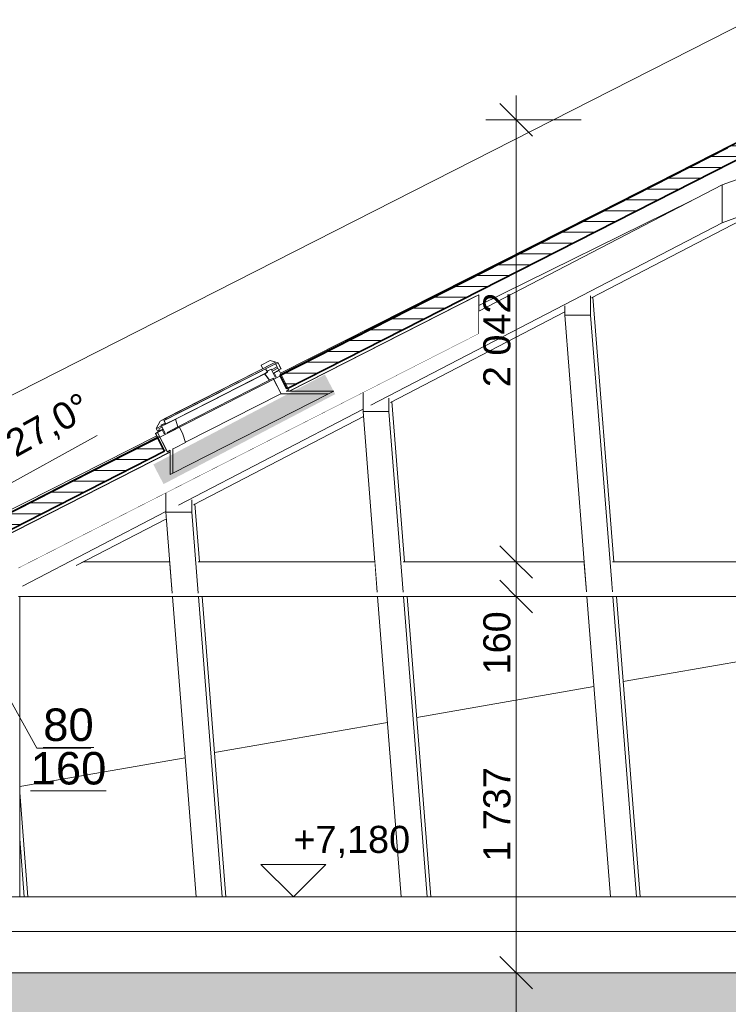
# Model space of a CAD drawing. Header units: millimetres. Extents: x -25516 to 3801, y -6942 to 11332.
# Tile 26 of 33: x -7725 to -4453, y 6684 to 11232. Entities that reach past the tile are written whole.
import ezdxf

# ---------------------------------------------------------------- set-up
doc = ezdxf.new("R2010")
doc.units = ezdxf.units.MM
doc.header["$MEASUREMENT"] = 0
doc.linetypes.add('Wipeout_Contour', pattern=[1000, 0, -1000])
for name, color, linetype in [('POHLED ZÁPADNÍ_1_Anotace - SP', 7, 'Continuous'), ('POHLED ZÁPADNÍ_1_Bourané_Konstrukce - krov', 7, 'Continuous'), ('POHLED ZÁPADNÍ_1_Bourané_Konstrukce - střechy a skořepiny', 7, 'Continuous'), ('POHLED ZÁPADNÍ_1_Bourané_Konstrukce – Dělicí čáry vrstev', 7, 'Continuous'), ('POHLED ZÁPADNÍ_1_Bourané_Kóty - SP', 7, 'Continuous'), ('POHLED ZÁPADNÍ_1_Bourané_Situace - terén', 7, 'Continuous'), ('POHLED ZÁPADNÍ_1_Bourané_Výplně – Řezové', 7, 'Continuous'), ('POHLED ZÁPADNÍ_1_Konstrukce - krov', 7, 'Continuous'), ('POHLED ZÁPADNÍ_1_Konstrukce - nosné', 7, 'Continuous'), ('POHLED ZÁPADNÍ_1_Kresby a obrázky', 7, 'Continuous'), ('POHLED ZÁPADNÍ_1_Kóty - SP', 7, 'Continuous'), ('POHLED ZÁPADNÍ_1_Výplně - Povrchové', 7, 'Continuous'), ('POHLED ZÁPADNÍ_1_Výplně – Řezové', 7, 'Continuous')]:
    doc.layers.add(name, color=color, linetype=linetype)
doc.styles.add('GENEROVANÝ_STYL_1', font='txt')
doc.styles.add('GENEROVANÝ_STYL_2', font='txt')
pattern_1 = [(0, (4e-12, 0), (0, 50), [])]

msp = doc.modelspace()

# ---------------------------------------------------------------- linework, layer by layer
at = {"layer": 'POHLED ZÁPADNÍ_1_Bourané_Kóty - SP', "color": 42, "linetype": 'Continuous', "lineweight": 13, "true_color": 0xe4ad2c}
for p, q in [((-5432.3, 10769.8), (-5432.3, 10882.3)), ((-5357.3, 10694.8), (-5507.3, 10844.8)), ((-5132.3, 10769.8), (-5572.9, 10769.8))]:
    msp.add_line(p, q, dxfattribs=at)

# ---------------------------------------------------------------- wipeouts: each hides what was drawn before it
at = {"color": 254, "linetype": 'Wipeout_Contour', "lineweight": 0, "ltscale": 57315.805782}
msp.add_wipeout([(-5618.2, 9954.9), (-6479.9, 9515.8), (-6478.6, 9515.8), (-5604.3, 9961.3), (-5605.5, 9961.3)], dxfattribs=at).dxf.layer = 'POHLED ZÁPADNÍ_1_Výplně - Povrchové'
at = {"color": 254, "linetype": 'Wipeout_Contour', "lineweight": 0, "ltscale": 49837.240139}
msp.add_wipeout([(-7030.2, 9235.4), (-11280.4, 7069.7), (-11279.1, 7069.7), (-7030.2, 9234.8)], dxfattribs=at).dxf.layer = 'POHLED ZÁPADNÍ_1_Výplně - Povrchové'

# ---------------------------------------------------------------- next in the draw order: wipeouts: each hides what was drawn before it
at = {"color": 254, "linetype": 'Wipeout_Contour', "lineweight": 0, "ltscale": 278726.169895}
msp.add_wipeout([(-7030.2, 9234.8), (-11279.1, 7069.7), (-11279.1, 6979.9), (-11102.9, 6979.9), (-10973.1, 7046.1), (-10973.1, 7180), (-10723.4, 7180), (-10723.4, 7300), (-10583.4, 7300), (-10583.4, 7244.6), (-7875.7, 8624.3), (-7875.7, 8727.5), (-7730.3, 8727.5), (-7730.3, 8698.4), (-5604.3, 9781.8), (-5604.3, 9961.3), (-6478.6, 9515.8), (-6274.7, 9515.8), (-6298.2, 9503.8), (-6298.8, 9503.8), (-7017.6, 9137.6), (-7029.6, 9131.2), (-7030.2, 9131.2)], dxfattribs=at).dxf.layer = 'POHLED ZÁPADNÍ_1_Výplně - Povrchové'

# ---------------------------------------------------------------- next in the draw order: linework, layer by layer
at = {"layer": 'POHLED ZÁPADNÍ_1_Bourané_Konstrukce - krov', "color": 42, "linetype": 'Continuous', "lineweight": 13, "true_color": 0xe4ad2c}
for p, q in [((-6568.2, 9658.4), (-6610.1, 9637)), ((-6568.2, 9658.4), (-6610, 9637)), ((-6567.6, 9658.4), (-6609.5, 9637)), ((-6543.4, 9642.9), (-6589.8, 9619.3)), ((-6567.6, 9658.4), (-6568.2, 9658.4)), ((-6531.9, 9646.6), (-6567.8, 9658.2)), ((-6531.3, 9646.6), (-6567.6, 9658.4)), ((-6546.1, 9648.2), (-6543.4, 9642.9)), ((-6535.9, 9628), (-6543.5, 9642.9)), ((-6531.9, 9646.6), (-6542.6, 9641.1)), ((-6531.3, 9646.6), (-6531.9, 9646.6)), ((-6518.3, 9619.8), (-6531.9, 9646.6)), ((-6517.7, 9619.8), (-6531.3, 9646.6)), ((-6603.6, 9612.2), (-6656.1, 9585.4)), ((-6610, 9637), (-6610.1, 9637)), ((-6610.1, 9637), (-6601.5, 9620.1)), ((-6609.5, 9637), (-6610, 9637)), ((-6610, 9637), (-6606.8, 9630.8)), ((-6609.5, 9637), (-6606.3, 9630.8)), ((-6606.3, 9630.8), (-6606.8, 9630.8)), ((-6581.6, 9603.3), (-6594.1, 9596.9)), ((-6593.9, 9596.7), (-6581.6, 9603.3)), ((-6589.2, 9619.3), (-6589.8, 9619.3)), ((-6581.6, 9603.3), (-6589.7, 9619.1)), ((-6581, 9603.3), (-6589.2, 9619.3)), ((-6583.4, 9607.9), (-6564.3, 9617.7)), ((-6583.4, 9607.9), (-6582.1, 9608.6)), ((-6582.1, 9608.6), (-6564.3, 9617.7)), ((-6579.8, 9604.2), (-6582.1, 9608.6)), ((-6581.5, 9608.6), (-6582.1, 9608.6)), ((-6581.6, 9603.3), (-6579.8, 9604.2)), ((-6581, 9603.3), (-6581.6, 9603.3)), ((-6563.7, 9617.7), (-6581.5, 9608.6)), ((-6581.5, 9608.6), (-6579.3, 9604.2)), ((-6581.2, 9603.5), (-6581.2, 9603.5)), ((-6579.3, 9604.2), (-6581, 9603.3)), ((-6579.3, 9604.2), (-6579.8, 9604.2)), ((-6563.7, 9617.7), (-6564.3, 9617.7)), ((-6563.7, 9617.7), (-6544.6, 9580.3)), ((-6535.9, 9628), (-6562.1, 9614.6)), ((-6533, 9622.4), (-6559.3, 9609)), ((-6528.5, 9613.5), (-6554.8, 9600.1)), ((-6527.6, 9611.7), (-6553.9, 9598.3)), ((-6549.9, 9600.4), (-6553.8, 9598.3)), ((-6527.6, 9611.7), (-6549.9, 9600.4)), ((-6549.9, 9600.4), (-6549.3, 9600.4)), ((-6549.9, 9600.4), (-6540.8, 9582.5)), ((-6527, 9611.7), (-6549.3, 9600.4)), ((-6549.3, 9600.4), (-6540.2, 9582.5)), ((-6533.1, 9622.4), (-6535.9, 9628)), ((-6528.5, 9613.5), (-6533, 9622.4)), ((-6518.3, 9619.8), (-6529, 9614.4)), ((-6527.6, 9611.7), (-6528.5, 9613.5)), ((-6527.6, 9611.7), (-6527, 9611.7)), ((-6517.7, 9619.8), (-6518.3, 9619.8)), ((-6696, 9565.1), (-6759.7, 9532.7)), ((-6593.5, 9596.9), (-6594.1, 9596.9)), ((-6571.9, 9566.7), (-6593.9, 9596.7)), ((-6593.5, 9596.9), (-6571.4, 9566.7)), ((-6571.4, 9566.7), (-6571.9, 9566.7)), ((-6553.6, 9575.7), (-6571.4, 9566.7)), ((-6540.8, 9582.5), (-6544.8, 9580.5)), ((-6544.8, 9580.5), (-6544.8, 9580.5)), ((-6540.2, 9582.5), (-6544.6, 9580.3)), ((-6540.8, 9582.5), (-6540.2, 9582.5)), ((-7094.6, 9343.3), (-7075.9, 9378.3)), ((-7093.9, 9343.3), (-7075.4, 9378.3)), ((-7075.9, 9378.3), (-7050.9, 9391.1)), ((-7075.9, 9378.3), (-7075.4, 9378.3)), ((-7075.4, 9378.3), (-7050.3, 9391.1)), ((-7050.2, 9384.7), (-7058.4, 9380.5)), ((-7058.4, 9380.5), (-7057.9, 9380.5)), ((-7050.3, 9364.5), (-7058.4, 9380.5)), ((-7057.9, 9380.5), (-7049.7, 9364.5)), ((-7049.6, 9384.8), (-7055.4, 9381.9)), ((-7050.9, 9391.1), (-7050.3, 9391.1)), ((-7050.9, 9391.1), (-7050.2, 9384.7)), ((-7050.3, 9391.1), (-7049.6, 9384.7)), ((-7050.2, 9384.7), (-7049.6, 9384.7)), ((-7097.4, 9320.3), (-7077.9, 9333.6)), ((-7096.8, 9320.3), (-7077.3, 9333.6)), ((-7088.5, 9324.8), (-7094.9, 9321.5)), ((-7094.6, 9343.3), (-7093.9, 9343.3)), ((-7088.9, 9332.2), (-7094.6, 9343.3)), ((-7088.3, 9332.2), (-7093.9, 9343.3)), ((-7070.5, 9355.6), (-7093.7, 9343.8)), ((-7088.9, 9332.2), (-7088.3, 9332.2)), ((-7088.9, 9325.6), (-7043.5, 9236.6)), ((-7088.8, 9325.7), (-7088.3, 9325.7)), ((-7062.2, 9339.3), (-7088.4, 9326)), ((-7066.6, 9337.1), (-7088.4, 9326)), ((-7079.6, 9336.9), (-7088.4, 9332.4)), ((-7066.1, 9337.1), (-7088.3, 9325.7)), ((-7088.3, 9325.7), (-7042.9, 9236.6)), ((-7067.6, 9350), (-7082.4, 9342.5)), ((-7082.4, 9342.5), (-7081.8, 9342.5)), ((-7077.9, 9333.6), (-7082.4, 9342.5)), ((-7077.3, 9333.6), (-7081.8, 9342.5)), ((-7077.9, 9333.6), (-7077.3, 9333.6)), ((-7063.1, 9341.1), (-7077.4, 9333.8)), ((-7072.2, 9358.9), (-7052.5, 9368.9)), ((-7072.1, 9358.9), (-7052.5, 9368.9)), ((-7069.9, 9354.5), (-7072.1, 9358.9)), ((-7072.1, 9358.9), (-7053.1, 9321.5)), ((-7049.8, 9364.7), (-7069.9, 9354.5)), ((-7069.9, 9354.5), (-7069.3, 9354.5)), ((-7069.9, 9354.5), (-7053.1, 9321.5)), ((-7069.9, 9354.5), (-7069.9, 9354.5)), ((-7049.7, 9364.5), (-7069.3, 9354.5)), ((-7069.3, 9354.5), (-7052.5, 9321.5)), ((-7062.2, 9339.3), (-7066.6, 9337.1)), ((-7066.6, 9337.1), (-7066.1, 9337.1)), ((-7066.1, 9337.1), (-7057, 9319.2)), ((-7050.3, 9364.5), (-7049.7, 9364.5)), ((-7043.6, 9326), (-7041.3, 9321.6)), ((-7089.3, 9304.3), (-7097.4, 9320.3)), ((-7097.4, 9320.3), (-7096.8, 9320.3)), ((-7070, 9267.7), (-7096.8, 9320.3)), ((-7053.1, 9321.5), (-7057.1, 9319.5)), ((-7057.1, 9319.5), (-7057.1, 9319.5)), ((-7052.5, 9321.5), (-7057, 9319.2)), ((-7053.1, 9321.5), (-7052.5, 9321.5)), ((-7043.5, 9236.6), (-7042.9, 9236.6)), ((-7029.6, 9243.4), (-7042.9, 9236.6)), ((-7030.2, 9243.1), (-7030.2, 9131.2)), ((-7030.1, 9243.1), (-7030.1, 9131.2)), ((-7029.6, 9243.4), (-7029.6, 9131.2)), ((-7017.6, 9249.5), (-7017.6, 9137.3)), ((-7030.1, 9131.2), (-7029.6, 9131.2)), ((-7017.6, 9137.3), (-7029.6, 9131.2))]:
    msp.add_line(p, q, dxfattribs=at)
at = {"layer": 'POHLED ZÁPADNÍ_1_Bourané_Konstrukce - střechy a skořepiny', "color": 42, "linetype": 'Continuous', "lineweight": 20, "true_color": 0xe4ad2c}
for p, q in [((-7087.8, 9305), (-7080.3, 9308.8)), ((-7087.8, 9302.7), (-7087.8, 9305)), ((-7087.8, 9305), (-7055.5, 9241.5)), ((-7048, 9245.3), (-7055.5, 9241.5)), ((-7055.5, 9241.5), (-7055.5, 9239.1))]:
    msp.add_line(p, q, dxfattribs=at)
at = {"layer": 'POHLED ZÁPADNÍ_1_Bourané_Konstrukce - střechy a skořepiny', "color": 42, "linetype": 'Continuous', "lineweight": 35, "true_color": 0xe4ad2c}
msp.add_line((-7087.8, 9302.6), (-7055.5, 9239.1), dxfattribs=at)
at = {"layer": 'POHLED ZÁPADNÍ_1_Bourané_Konstrukce – Dělicí čáry vrstev', "color": 42, "linetype": 'Continuous', "lineweight": 13, "true_color": 0xe4ad2c}
msp.add_line((-6593.5, 9596.9), (-6581, 9603.3), dxfattribs=at)
at = {"layer": 'POHLED ZÁPADNÍ_1_Konstrukce - krov', "color": 8, "linetype": 'Continuous', "lineweight": 13}
for p, q in [((-6478.6, 9515.8), (-5604.3, 9961.3)), ((-5605.5, 9961.3), (-5604.3, 9961.3)), ((-5604.3, 9961.3), (-5604.3, 9781.8)), ((-6479.9, 9515.8), (-5618.2, 9954.9)), ((-7730.3, 8698.4), (-5604.3, 9781.8)), ((-11280.4, 7069.7), (-7030.2, 9235.4)), ((-11279.1, 7069.7), (-7030.2, 9234.8))]:
    msp.add_line(p, q, dxfattribs=at)
at = {"layer": 'POHLED ZÁPADNÍ_1_Kresby a obrázky', "color": 154, "linetype": 'Continuous', "lineweight": 20}
for p, q in [((-7645.6, 7866.4), (-7799, 8145.9)), ((-7396.6, 7866.4), (-7645.6, 7866.4))]:
    msp.add_line(p, q, dxfattribs=at)
at = {"layer": 'POHLED ZÁPADNÍ_1_Kóty - SP', "color": 154, "linetype": 'Continuous', "lineweight": 13}
msp.add_line((-6610.8, 7330), (-6310.8, 7330), dxfattribs=at)

# ---------------------------------------------------------------- next in the draw order: texts
at = {"layer": 'POHLED ZÁPADNÍ_1_Anotace - SP', "color": 154, "linetype": 'Continuous', "lineweight": 13, "insert": (-7768, 9252.5), "char_height": 125, "attachment_point": 4, "rotation": 28.9307, "style": 'GENEROVANÝ_STYL_2'}
msp.add_mtext('\\A1;{\\pql;\\fArial|b0|i0|c238|p38;2\\fArial|b0|i0|c238|p38;7,\\fArial|b0|i0|c238|p38;0°}', dxfattribs=at)
at = {"layer": 'POHLED ZÁPADNÍ_1_Kóty - SP', "color": 154, "linetype": 'Continuous', "lineweight": 13, "char_height": 125, "attachment_point": 7, "rotation": 90, "style": 'GENEROVANÝ_STYL_1'}
for s, insert, width in [('\\A1;{\\pql;\\fArial|b0|i0|c0|p38;160}', (-5457.3, 8207.9), 284.572), ('\\A1;{\\pql;\\fArial|b0|i0|c0|p38;1\xa0737}', (-5457.3, 7342.7), 427.429)]:
    msp.add_mtext(s, dxfattribs=dict(at, insert=insert, width=width))

# ---------------------------------------------------------------- next in the draw order: wipeouts: each hides what was drawn before it
at = {"color": 254, "linetype": 'Wipeout_Contour', "lineweight": 0, "ltscale": 306857.41753}
msp.add_wipeout([(-7730.3, 8698.4), (-7730.3, 8567.5), (-2255, 8567.5), (-2255, 8611), (-2272.8, 8619.2), (-2388.8, 8727.5), (-3080.7, 8727.5), (-3080.7, 8588.4), (-3200.4, 8589), (-3211.3, 8727.5), (-4021.6, 8727.5), (-4021.6, 8582.5), (-4141.4, 8583), (-4152.7, 8727.5), (-4988.1, 8727.5), (-4988.1, 8588.9), (-5107.8, 8589.4), (-5118.7, 8727.5), (-5953.9, 8727.5), (-5953.9, 8587), (-6073.7, 8587.6), (-6084.7, 8727.5), (-6900.5, 8727.5), (-6900.5, 8583), (-7020.2, 8583.5), (-7031.6, 8727.5), (-7431.5, 8727.5), (-7464.1, 8710.5), (-7711, 8616), (-7711, 8708.3)], dxfattribs=at).dxf.layer = 'POHLED ZÁPADNÍ_1_Výplně - Povrchové'
at = {"color": 254, "linetype": 'Wipeout_Contour', "lineweight": 0, "ltscale": 42659.134477}
msp.add_wipeout([(-7724.6, 7662.8), (-7724.6, 7447.5), (-7703.5, 7180), (-7686.6, 7180)], dxfattribs=at).dxf.layer = 'POHLED ZÁPADNÍ_1_Výplně - Povrchové'

# ---------------------------------------------------------------- next in the draw order: linework, layer by layer
at = {"layer": 'POHLED ZÁPADNÍ_1_Bourané_Kóty - SP', "color": 42, "linetype": 'Continuous', "lineweight": 13, "true_color": 0xe4ad2c}
for p, q in [((-5507.3, 8802.5), (-5357.3, 8652.5)), ((-5432.3, 8615), (-5432.3, 8727.5))]:
    msp.add_line(p, q, dxfattribs=at)
at = {"layer": 'POHLED ZÁPADNÍ_1_Kóty - SP', "color": 154, "linetype": 'Continuous', "lineweight": 13}
for p, q in [((-5432.3, 8727.5), (-5432.3, 8840)), ((-5357.3, 8652.5), (-5507.3, 8802.5)), ((-5432.3, 8567.5), (-5432.3, 8727.5)), ((-5507.3, 8642.5), (-5357.3, 8492.5))]:
    msp.add_line(p, q, dxfattribs=at)

# ---------------------------------------------------------------- next in the draw order: texts
at = {"layer": 'POHLED ZÁPADNÍ_1_Anotace - SP', "color": 154, "linetype": 'Continuous', "lineweight": 13, "insert": (-7499.4, 7873.8), "char_height": 150, "attachment_point": 5, "line_spacing_factor": 0.804162, "style": 'GENEROVANÝ_STYL_2'}
msp.add_mtext('\\A1;{\\pqc;\\fArial|b0|i0|c238|p38;\\L\\L8\\fArial|b0|i0|c238|p38;\\L\\L0\\P\\pqc;\\fArial|b0|i0|c238|p38;160}', dxfattribs=at)

# ---------------------------------------------------------------- next in the draw order: wipeouts: each hides what was drawn before it
at = {"color": 254, "linetype": 'Wipeout_Contour', "lineweight": 0, "ltscale": 74660.548727}
msp.add_wipeout([(-5088.6, 9956.6), (-5088.6, 9867), (-4988.1, 8588.9), (-4988.1, 8727.5), (-4982.1, 8727.5), (-5078.2, 9950.4), (-5085.3, 9946.8)], dxfattribs=at).dxf.layer = 'POHLED ZÁPADNÍ_1_Výplně - Povrchové'
at = {"color": 254, "linetype": 'Wipeout_Contour', "lineweight": 0, "ltscale": 76416.596298}
msp.add_wipeout([(-6019.7, 9423.1), (-5953.9, 8587), (-5953.9, 8727.5), (-5948, 8727.5), (-6006.3, 9468.1), (-6013.2, 9464.5), (-6019.7, 9483.7)], dxfattribs=at).dxf.layer = 'POHLED ZÁPADNÍ_1_Výplně - Povrchové'
at = {"color": 254, "linetype": 'Wipeout_Contour', "lineweight": 0, "ltscale": 78651.57727}
msp.add_wipeout([(-6922.6, 8991.9), (-6930, 9013.6), (-6930, 8957.5), (-6900.5, 8583), (-6900.5, 8727.5), (-6894.9, 8727.5), (-6916, 8995.4)], dxfattribs=at).dxf.layer = 'POHLED ZÁPADNÍ_1_Výplně - Povrchové'
at = {"color": 254, "linetype": 'Wipeout_Contour', "lineweight": 0, "ltscale": 31806.237431}
msp.add_wipeout([(-7703.5, 7180), (-7724.6, 7447.5), (-7724.6, 7180)], dxfattribs=at).dxf.layer = 'POHLED ZÁPADNÍ_1_Výplně - Povrchové'

# ---------------------------------------------------------------- next in the draw order: wipeouts: each hides what was drawn before it
at = {"color": 254, "linetype": 'Wipeout_Contour', "lineweight": 0, "ltscale": 41742.430855}
msp.add_wipeout([(-6899.3, 8567.5), (-6790.2, 7180), (-6773.2, 7180), (-6882.4, 8567.5)], dxfattribs=at).dxf.layer = 'POHLED ZÁPADNÍ_1_Výplně - Povrchové'
at = {"color": 254, "linetype": 'Wipeout_Contour', "lineweight": 0, "ltscale": 39358.716736}
msp.add_wipeout([(-5935.5, 8567.5), (-5952.4, 8567.5), (-5843.3, 7180), (-5826.3, 7180)], dxfattribs=at).dxf.layer = 'POHLED ZÁPADNÍ_1_Výplně - Povrchové'
at = {"color": 254, "linetype": 'Wipeout_Contour', "lineweight": 0, "ltscale": 37167.607312}
msp.add_wipeout([(-4969.5, 8567.5), (-4986.4, 8567.5), (-4877.3, 7180), (-4860.4, 7180)], dxfattribs=at).dxf.layer = 'POHLED ZÁPADNÍ_1_Výplně - Povrchové'

# ---------------------------------------------------------------- next in the draw order: wipeouts: each hides what was drawn before it
at = {"color": 254, "linetype": 'Wipeout_Contour', "lineweight": 0, "ltscale": 42184.879544}
msp.add_wipeout([(-5088.6, 9867), (-5208.3, 9867), (-5107.8, 8589.4), (-4988.1, 8588.9)], dxfattribs=at).dxf.layer = 'POHLED ZÁPADNÍ_1_Výplně - Povrchové'
at = {"color": 254, "linetype": 'Wipeout_Contour', "lineweight": 0, "ltscale": 43395.987771}
msp.add_wipeout([(-6019.7, 9423.1), (-6139.4, 9423.1), (-6073.7, 8587.6), (-5953.9, 8587)], dxfattribs=at).dxf.layer = 'POHLED ZÁPADNÍ_1_Výplně - Povrchové'
at = {"color": 254, "linetype": 'Wipeout_Contour', "lineweight": 0, "ltscale": 44825.812236}
msp.add_wipeout([(-7049.7, 8957.5), (-7020.2, 8583.5), (-6900.5, 8583), (-6930, 8957.5)], dxfattribs=at).dxf.layer = 'POHLED ZÁPADNÍ_1_Výplně - Povrchové'

# ---------------------------------------------------------------- next in the draw order: linework, layer by layer
at = {"layer": 'POHLED ZÁPADNÍ_1_Bourané_Kóty - SP', "color": 42, "linetype": 'Continuous', "lineweight": 13, "true_color": 0xe4ad2c}
msp.add_line((-5132.3, 8727.5), (-5572.9, 8727.5), dxfattribs=at)
at = {"layer": 'POHLED ZÁPADNÍ_1_Konstrukce - krov', "color": 8, "linetype": 'Continuous', "lineweight": 13}
for p, q in [((-6084.7, 8727.5), (-6900.5, 8727.5)), ((-5118.7, 8727.5), (-5953.9, 8727.5)), ((-4152.7, 8727.5), (-4988.1, 8727.5))]:
    msp.add_line(p, q, dxfattribs=at)
at = {"layer": 'POHLED ZÁPADNÍ_1_Kóty - SP', "color": 154, "linetype": 'Continuous', "lineweight": 13}
for p, q in [((-5132.3, 8727.5), (-5572.9, 8727.5)), ((-5132.3, 8567.5), (-5572.9, 8567.5))]:
    msp.add_line(p, q, dxfattribs=at)

# ---------------------------------------------------------------- next in the draw order: wipeouts: each hides what was drawn before it
at = {"color": 254, "linetype": 'Wipeout_Contour', "lineweight": 0, "ltscale": 44636.081705}
msp.add_wipeout([(-5208.3, 9867), (-5088.6, 9867), (-5088.6, 9956.6), (-5208.3, 9910.6)], dxfattribs=at).dxf.layer = 'POHLED ZÁPADNÍ_1_Výplně - Povrchové'
at = {"color": 254, "linetype": 'Wipeout_Contour', "lineweight": 0, "ltscale": 67545.007082}
msp.add_wipeout([(-6139.4, 9509.1), (-6139.4, 9423.1), (-6019.7, 9423.1), (-6019.7, 9483.7), (-6102.7, 9451.8), (-6102.7, 9527.8)], dxfattribs=at).dxf.layer = 'POHLED ZÁPADNÍ_1_Výplně - Povrchové'
at = {"color": 254, "linetype": 'Wipeout_Contour', "lineweight": 0, "ltscale": 68405.439517}
msp.add_wipeout([(-7049.7, 9045.3), (-7049.7, 8957.5), (-6930, 8957.5), (-6930, 9013.6), (-6990.7, 8990.3), (-6990.7, 9075.3)], dxfattribs=at).dxf.layer = 'POHLED ZÁPADNÍ_1_Výplně - Povrchové'
at = {"color": 254, "linetype": 'Wipeout_Contour', "lineweight": 0, "ltscale": 41922.792826}
msp.add_wipeout([(-6899.3, 8567.5), (-7019, 8567.5), (-6909.9, 7180), (-6790.2, 7180)], dxfattribs=at).dxf.layer = 'POHLED ZÁPADNÍ_1_Výplně - Povrchové'
at = {"color": 254, "linetype": 'Wipeout_Contour', "lineweight": 0, "ltscale": 39523.852278}
msp.add_wipeout([(-6072.1, 8567.5), (-5963, 7180), (-5843.3, 7180), (-5952.4, 8567.5)], dxfattribs=at).dxf.layer = 'POHLED ZÁPADNÍ_1_Výplně - Povrchové'
at = {"color": 254, "linetype": 'Wipeout_Contour', "lineweight": 0, "ltscale": 37314.215473}
msp.add_wipeout([(-5106.1, 8567.5), (-4997, 7180), (-4877.3, 7180), (-4986.4, 8567.5)], dxfattribs=at).dxf.layer = 'POHLED ZÁPADNÍ_1_Výplně - Povrchové'

# ---------------------------------------------------------------- next in the draw order: linework, layer by layer
at = {"layer": 'POHLED ZÁPADNÍ_1_Bourané_Konstrukce - střechy a skořepiny', "color": 42, "linetype": 'Continuous', "lineweight": 20, "true_color": 0xe4ad2c}
for p, q in [((-4938.6, 8175), (-4120.5, 8317.5)), ((-5891.5, 8009.1), (-5073.4, 8151.6)), ((-6825.6, 7846.4), (-6026.3, 7985.6)), ((-7724.6, 7689.8), (-6960.4, 7822.9))]:
    msp.add_line(p, q, dxfattribs=at)
at = {"layer": 'POHLED ZÁPADNÍ_1_Konstrukce - krov', "color": 8, "linetype": 'Continuous', "lineweight": 13}
for p, q in [((-5953.9, 8587), (-6019.7, 9423.1)), ((-6900.5, 8583), (-6930, 8957.5)), ((-2556, 8567.5), (-7730.3, 8567.5))]:
    msp.add_line(p, q, dxfattribs=at)

# ---------------------------------------------------------------- next in the draw order: texts
at = {"layer": 'POHLED ZÁPADNÍ_1_Kóty - SP', "color": 154, "linetype": 'Continuous', "lineweight": 13, "insert": (-6460.8, 7360), "char_height": 125, "width": 528.001, "attachment_point": 7, "style": 'GENEROVANÝ_STYL_1'}
msp.add_mtext('\\A1;{\\pql;\\fArial|b0|i0|c0|p38;+7,180}', dxfattribs=at)

# ---------------------------------------------------------------- next in the draw order: wipeouts: each hides what was drawn before it
at = {"color": 254, "linetype": 'Wipeout_Contour', "lineweight": 0, "ltscale": 112075.896859}
msp.add_wipeout([(-6102.7, 9451.8), (-6019.7, 9483.7), (-6013.2, 9464.5), (-5208.3, 9882.9), (-5208.3, 9910.6), (-5088.6, 9956.6), (-5085.3, 9946.8), (-4272.3, 10369.3), (-4272.3, 10371.1), (-4481.9, 10294.1)], dxfattribs=at).dxf.layer = 'POHLED ZÁPADNÍ_1_Výplně - Povrchové'
at = {"color": 254, "linetype": 'Wipeout_Contour', "lineweight": 0, "ltscale": 67833.778089}
msp.add_wipeout([(-6139.4, 9432.7), (-6990.7, 8990.3), (-6930, 9013.6), (-6922.6, 8991.9), (-6137.6, 9399.9), (-6139.4, 9423.1)], dxfattribs=at).dxf.layer = 'POHLED ZÁPADNÍ_1_Výplně - Povrchové'
at = {"color": 254, "linetype": 'Wipeout_Contour', "lineweight": 0, "ltscale": 57207.8404}
msp.add_wipeout([(-7711, 8616), (-7464.1, 8710.5), (-7047.3, 8927.1), (-7049.7, 8957.5), (-7049.7, 8959.7)], dxfattribs=at).dxf.layer = 'POHLED ZÁPADNÍ_1_Výplně - Povrchové'
at = {"color": 254, "linetype": 'Wipeout_Contour', "lineweight": 0, "ltscale": 40477.004786}
msp.add_wipeout([(-10520.3, 7020), (-2556, 7020), (-2556, 7180), (-10520.3, 7180)], dxfattribs=at).dxf.layer = 'POHLED ZÁPADNÍ_1_Výplně - Povrchové'

# ---------------------------------------------------------------- next in the draw order: linework, layer by layer
at = {"layer": 'POHLED ZÁPADNÍ_1_Konstrukce - krov', "color": 8, "linetype": 'Continuous', "lineweight": 13}
for p, q in [((-7724.6, 7180), (-7724.6, 8567.5)), ((-6909.9, 7180), (-7019, 8567.5)), ((-6790.2, 7180), (-6899.3, 8567.5)), ((-6773.2, 7180), (-6882.4, 8567.5)), ((-5963, 7180), (-6072.1, 8567.5)), ((-5843.3, 7180), (-5952.4, 8567.5)), ((-5826.3, 7180), (-5935.5, 8567.5)), ((-4997, 7180), (-5106.1, 8567.5)), ((-4877.3, 7180), (-4986.4, 8567.5)), ((-4860.4, 7180), (-4969.5, 8567.5)), ((-7686.6, 7180), (-7724.6, 7662.8)), ((-7703.5, 7180), (-7724.6, 7447.5)), ((-2556, 7180), (-10520.3, 7180))]:
    msp.add_line(p, q, dxfattribs=at)
at = {"layer": 'POHLED ZÁPADNÍ_1_Kóty - SP', "color": 154, "linetype": 'Continuous', "lineweight": 13}
for p, q in [((-6460.8, 7180), (-6610.8, 7330)), ((-6310.8, 7330), (-6460.8, 7180)), ((-6460.8, 7180), (-6760.8, 7180)), ((-6460.8, 7180), (-6348.3, 7180))]:
    msp.add_line(p, q, dxfattribs=at)

# ---------------------------------------------------------------- next in the draw order: wipeouts: each hides what was drawn before it
at = {"color": 254, "linetype": 'Wipeout_Contour', "lineweight": 0, "ltscale": 67817.242432}
msp.add_wipeout([(-6102.7, 9527.8), (-6102.7, 9451.8), (-4481.9, 10294.1), (-4481.9, 10468.7), (-5604.3, 9885.4), (-5604.3, 9781.8)], dxfattribs=at).dxf.layer = 'POHLED ZÁPADNÍ_1_Výplně - Povrchové'
at = {"color": 254, "linetype": 'Wipeout_Contour', "lineweight": 0, "ltscale": 45417.586824}
msp.add_wipeout([(-6990.7, 9075.3), (-6990.7, 8990.3), (-6139.4, 9432.7), (-6139.4, 9509.1)], dxfattribs=at).dxf.layer = 'POHLED ZÁPADNÍ_1_Výplně - Povrchové'
at = {"color": 254, "linetype": 'Wipeout_Contour', "lineweight": 0, "ltscale": 46062.799139}
msp.add_wipeout([(-7049.7, 9045.3), (-7711, 8708.3), (-7711, 8616), (-7049.7, 8959.7)], dxfattribs=at).dxf.layer = 'POHLED ZÁPADNÍ_1_Výplně - Povrchové'
at = {"color": 254, "linetype": 'Wipeout_Contour', "lineweight": 0, "ltscale": 39954.259462}
msp.add_wipeout([(-10520.3, 7020), (-10520.3, 6830), (-2556, 6830), (-2556, 7020)], dxfattribs=at).dxf.layer = 'POHLED ZÁPADNÍ_1_Výplně - Povrchové'

# ---------------------------------------------------------------- next in the draw order: hatches: boundary and pattern name
at = {"layer": 'POHLED ZÁPADNÍ_1_Bourané_Situace - terén', "linetype": 'Continuous', "lineweight": 0, "true_color": 0xffffff}
msp.add_hatch(color=7, dxfattribs=at).paths.add_polyline_path([(-7060.2, 9086.9), (-6267.7, 9502.4), (-6315.2, 9593.1), (-7107.7, 9177.6)])
at = {"layer": 'POHLED ZÁPADNÍ_1_Bourané_Výplně – Řezové', "linetype": 'Continuous', "lineweight": 0, "true_color": 0x000000}
h = msp.add_hatch(dxfattribs=at)
h.set_pattern_fill('Střecha___tašky_0001', color=18, style=0, pattern_type=2)
h.set_pattern_definition(pattern_1)
h.paths.add_polyline_path([(-4316.7, 10714.5), (-6523.5, 9590.1), (-6491.1, 9526.6), (-4316.7, 10634.5)])
h = msp.add_hatch(dxfattribs=at)
h.set_pattern_fill('Střecha___tašky_0001', color=18, style=0, pattern_type=2)
h.set_pattern_definition(pattern_1)
h.paths.add_polyline_path([(-11423.9, 7093.3), (-11391.6, 7029.8), (-7055.5, 9239.1), (-7087.8, 9302.6)])
at = {"layer": 'POHLED ZÁPADNÍ_1_Výplně – Řezové', "linetype": 'Continuous', "lineweight": 13}
msp.add_hatch(color=254, dxfattribs=at).paths.add_polyline_path([(-10980.7, 6480), (-2556, 6480), (-2556, 6830), (-10980.7, 6830)])

# ---------------------------------------------------------------- next in the draw order: linework, layer by layer
at = {"layer": 'POHLED ZÁPADNÍ_1_Bourané_Konstrukce - krov', "color": 42, "linetype": 'Continuous', "lineweight": 13, "true_color": 0xe4ad2c}
for p, q in [((-6546.2, 9648.2), (-7075.9, 9378.3)), ((-6546.1, 9648.2), (-7050.9, 9391.1)), ((-6589.2, 9619.3), (-7057.9, 9380.5)), ((-6589.8, 9619.3), (-7049.7, 9385)), ((-6584.3, 9601.9), (-7047.3, 9365.8)), ((-6527, 9611.7), (-6481.6, 9522.6)), ((-7005.7, 9387.2), (-6594.1, 9596.9)), ((-7005.2, 9387.2), (-6593.5, 9596.9)), ((-6993.8, 9351.7), (-6571.9, 9566.7)), ((-6554, 9575.5), (-6517.8, 9504.5)), ((-6553.6, 9575.7), (-6517.2, 9504.5)), ((-6756.4, 9513.9), (-7047.3, 9365.8)), ((-6799.5, 9512.4), (-6863.2, 9479.9)), ((-6799.1, 9512.4), (-6862.9, 9479.9)), ((-6481.6, 9522.6), (-6495, 9515.8)), ((-6274.7, 9515.8), (-6495, 9515.8)), ((-6274.7, 9515.8), (-6298.2, 9503.8)), ((-7017.6, 9137.6), (-6298.8, 9503.8)), ((-6519.1, 9503.8), (-6958.4, 9280)), ((-6517.8, 9504.5), (-6519.1, 9503.8)), ((-6519.1, 9503.8), (-6518.5, 9503.8)), ((-6517.2, 9504.5), (-6518.5, 9503.8)), ((-6298.2, 9503.8), (-6518.5, 9503.8)), ((-6517.8, 9504.5), (-6517.2, 9504.5)), ((-6903, 9459.6), (-6966.7, 9427.1)), ((-6902.8, 9459.6), (-6966.6, 9427.1)), ((-7005.7, 9387.2), (-7049.8, 9364.7)), ((-6991.6, 9414.3), (-7049.6, 9384.8)), ((-6991.7, 9414.3), (-7049.6, 9384.8)), ((-7005.7, 9387.2), (-7005.2, 9387.2)), ((-7005.2, 9387.2), (-6993.7, 9351.5)), ((-6993.7, 9351.5), (-7043.6, 9326)), ((-6987.6, 9349.3), (-7041.5, 9321.8)), ((-6987, 9349.3), (-7041.3, 9321.6)), ((-6987.6, 9349.3), (-6987, 9349.3))]:
    msp.add_line(p, q, dxfattribs=at)
at = {"layer": 'POHLED ZÁPADNÍ_1_Bourané_Konstrukce - krov', "color": 42, "linetype": 'Continuous', "lineweight": 13, "true_color": 0xe4ad2c, "flags": 128}
for points in [[(-6987, 9349.3), (-6971.1, 9318.1), (-6958.3, 9279.7)], [(-6958.3, 9279.7), (-7007.3, 9254.8), (-7017.6, 9249.5)]]:
    msp.add_lwpolyline(points, dxfattribs=at)
at = {"layer": 'POHLED ZÁPADNÍ_1_Bourané_Konstrukce - střechy a skořepiny', "color": 42, "linetype": 'Continuous', "lineweight": 35, "true_color": 0xe4ad2c}
for p, q in [((-4316.7, 10714.5), (-6523.5, 9590.1)), ((-4316.7, 10634.5), (-6491.1, 9526.6)), ((-6523.5, 9590.1), (-6491.1, 9526.6)), ((-7087.8, 9302.6), (-11423.9, 7093.3)), ((-7055.5, 9239.1), (-11391.6, 7029.8))]:
    msp.add_line(p, q, dxfattribs=at)
at = {"layer": 'POHLED ZÁPADNÍ_1_Bourané_Konstrukce - střechy a skořepiny', "color": 42, "linetype": 'Continuous', "lineweight": 20, "true_color": 0xe4ad2c}
for p, q in [((-4316.7, 10714.5), (-6520.4, 9598.7)), ((-4624, 10394.9), (-5604.3, 9912.1)), ((-7091.8, 9309.3), (-11447.9, 7103.7))]:
    msp.add_line(p, q, dxfattribs=at)
at = {"layer": 'POHLED ZÁPADNÍ_1_Bourané_Konstrukce – Dělicí čáry vrstev', "color": 42, "linetype": 'Continuous', "lineweight": 13, "true_color": 0xe4ad2c}
msp.add_line((-7049.7, 9364.5), (-7005.2, 9387.2), dxfattribs=at)
at = {"layer": 'POHLED ZÁPADNÍ_1_Bourané_Kóty - SP', "color": 42, "linetype": 'Continuous', "lineweight": 13, "true_color": 0xe4ad2c}
for p, q in [((-4351.9, 11232.3), (-11642.9, 7523.8)), ((-5432.3, 8727.5), (-5432.3, 10769.8))]:
    msp.add_line(p, q, dxfattribs=at)
at = {"layer": 'POHLED ZÁPADNÍ_1_Konstrukce - krov', "color": 8, "linetype": 'Continuous', "lineweight": 20}
msp.add_line((-4455, 10638.1), (-11405.2, 7102.9), dxfattribs=at)
at = {"layer": 'POHLED ZÁPADNÍ_1_Konstrukce - krov', "color": 8, "linetype": 'Continuous', "lineweight": 13}
for p, q in [((-4260.3, 10550.1), (-4481.9, 10468.7)), ((-5604.3, 9885.4), (-4481.9, 10468.7)), ((-4481.9, 10468.7), (-4481.9, 10294.1)), ((-4260.3, 10375.5), (-4481.9, 10294.1)), ((-5085.3, 9946.8), (-4272.3, 10369.3)), ((-6102.7, 9451.8), (-4481.9, 10294.1)), ((-5088.6, 9867), (-5088.6, 9956.6)), ((-4982.1, 8727.5), (-5078.2, 9950.4)), ((-6013.2, 9464.5), (-5208.3, 9882.9)), ((-5208.3, 9910.6), (-5208.3, 9867)), ((-5107.8, 8589.4), (-5208.3, 9867)), ((-5208.3, 9867), (-5088.6, 9867)), ((-4988.1, 8588.9), (-5088.6, 9867)), ((-6139.4, 9509.1), (-6139.4, 9423.1)), ((-6019.7, 9423.1), (-6019.7, 9483.7)), ((-5948, 8727.5), (-6006.3, 9468.1)), ((-6990.7, 8990.3), (-6139.4, 9432.7)), ((-6073.7, 8587.6), (-6139.4, 9423.1)), ((-6139.4, 9423.1), (-6019.7, 9423.1)), ((-6922.6, 8991.9), (-6137.6, 9399.9)), ((-7049.7, 9045.3), (-7049.7, 8957.5)), ((-6930, 8957.5), (-6930, 9013.6)), ((-6894.9, 8727.5), (-6916, 8995.4)), ((-7711, 8616), (-7049.7, 8959.7)), ((-7464.1, 8710.5), (-7047.3, 8927.1)), ((-7020.2, 8583.5), (-7049.7, 8957.5)), ((-7049.7, 8957.5), (-6930, 8957.5)), ((-7031.6, 8727.5), (-7431.5, 8727.5)), ((-3523.7, 7020), (-10520.3, 7020))]:
    msp.add_line(p, q, dxfattribs=at)
at = {"layer": 'POHLED ZÁPADNÍ_1_Konstrukce - krov', "color": 7, "linetype": 'Continuous', "lineweight": 13}
msp.add_line((-7366.6, 9312.1), (-7892.8, 9021.3), dxfattribs=at)
at = {"layer": 'POHLED ZÁPADNÍ_1_Konstrukce - nosné', "color": 7, "linetype": 'Continuous', "lineweight": 13, "flags": 128}
msp.add_lwpolyline([(-772.4, 6830), (-2556, 6830), (-10520.3, 6830)], dxfattribs=at)
at = {"layer": 'POHLED ZÁPADNÍ_1_Kóty - SP', "color": 154, "linetype": 'Continuous', "lineweight": 13}
for p, q in [((-5432.3, 6830), (-5432.3, 8567.5)), ((-5507.3, 6905), (-5357.3, 6755)), ((-5132.3, 6830), (-5572.9, 6830)), ((-5432.3, 3480), (-5432.3, 6830))]:
    msp.add_line(p, q, dxfattribs=at)

# ---------------------------------------------------------------- next in the draw order: texts
at = {"layer": 'POHLED ZÁPADNÍ_1_Kóty - SP', "color": 42, "linetype": 'Continuous', "lineweight": 13, "true_color": 0xe4ad2c, "insert": (-5457.3, 9534.9), "char_height": 125, "width": 427.429, "attachment_point": 7, "rotation": 90, "style": 'GENEROVANÝ_STYL_1'}
msp.add_mtext('\\A1;{\\pql;\\fArial|b0|i0|c0|p38;2\xa0042}', dxfattribs=at)

doc.saveas('drawing.dxf')
